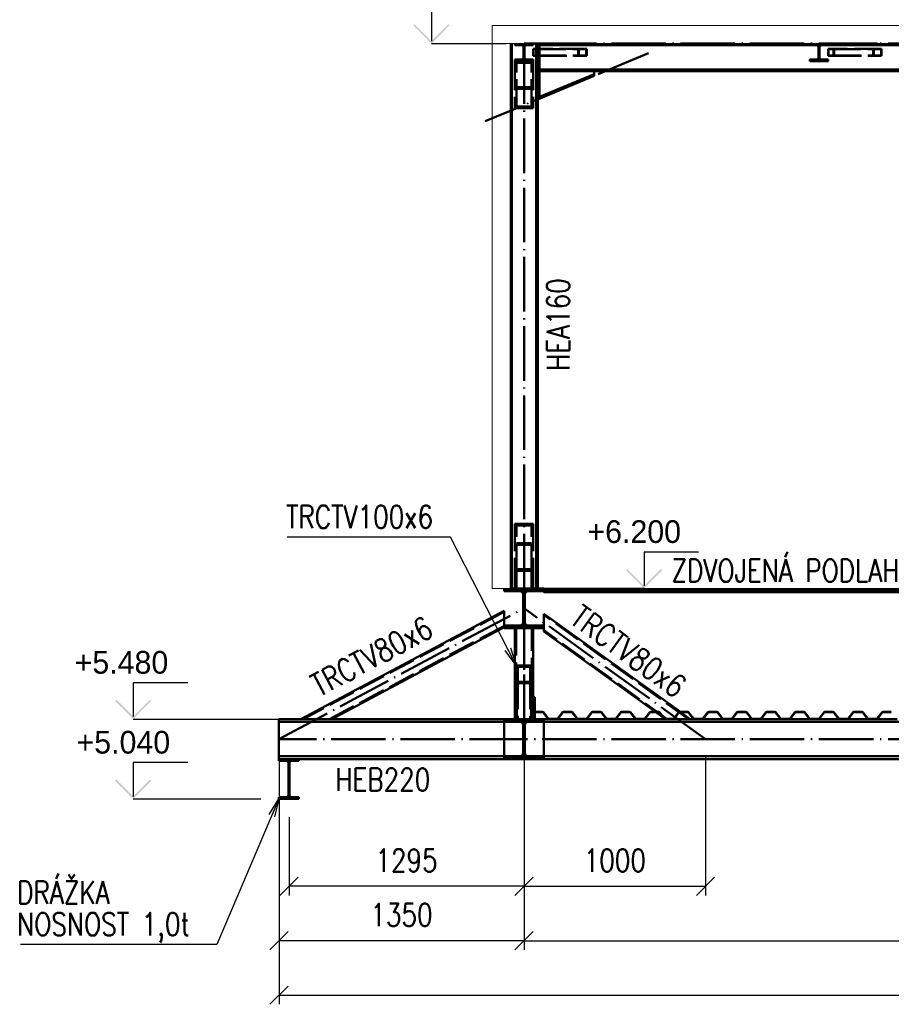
# Paper-space layout 'Layout1' of a CAD drawing. Extents: x -2 to 1033, y -36 to 596.
# Tile 55 of 60: x 557 to 653, y 429 to 538. Entities that reach past the tile are written whole.
import ezdxf

# ---------------------------------------------------------------- set-up
doc = ezdxf.new("R2010")
doc.units = 0
doc.linetypes.add('ACAD_ISO02W100', pattern=[15, 12, -3])
doc.linetypes.add('ACAD_ISO04W100', pattern=[30.5, 24, -3, 0.5, -3])
doc.layers.get('0').update_dxf_attribs({"linetype": 'CONTINUOUS'})
doc.layers.get('DEFPOINTS').update_dxf_attribs({"color": 132, "linetype": 'CONTINUOUS'})
for name, color, linetype, lineweight in [('SS_DIAGONÁLY 1', 91, 'CONTINUOUS', 50), ('SS_DIAGONÁLY 2', 93, 'CONTINUOUS', 50), ('SS_DRÁŽKA', 35, 'CONTINUOUS', 50), ('SS_KOTY', 3, 'CONTINUOUS', 25), ('SS_KOTY-VYSKOVA', 140, 'CONTINUOUS', 25), ('SS_OPLASTENI-PANEL', 9, 'CONTINUOUS', 13), ('SS_PODKLADY', 9, 'CONTINUOUS', 13), ('SS_PODKLADY_KOTY', 251, 'CONTINUOUS', 13), ('SS_PODLAHA', 31, 'CONTINUOUS', 50), ('SS_POPIS_PROFILU', 13, 'CONTINUOUS', 25), ('SS_PÁSY', 163, 'CONTINUOUS', 50), ('SS_SLOUPY NÁDSTAVBA', 183, 'CONTINUOUS', 50), ('SS_SRAFY', 8, 'CONTINUOUS', 18), ('SS_TR PLECH', 151, 'CONTINUOUS', 50), ('SS_VAZNICE', 187, 'CONTINUOUS', 50), ('SS_ZTUŽENÍ', 53, 'CONTINUOUS', 50)]:
    doc.layers.add(name, color=color, linetype=linetype, lineweight=lineweight)
doc.layers.add('SS_PLECHY', color=7, linetype='CONTINUOUS', lineweight=50, true_color=0xb47846)
doc.styles.add('ROMANS', font='romans.shx', dxfattribs={"width": 0.8})
doc.styles.add('romans.shx', font='romans.shx', dxfattribs={"height": 5})
doc.dimstyles.new('A-1_(2.5)_50AS', dxfattribs={"dimtxt": 2.5, "dimasz": 2, "dimexe": 1, "dimexo": 2, "dimgap": 0, "dimtad": 0, "dimdec": 1, "dimlfac": 50, "dimrnd": 1, "dimtxsty": 'ROMANS', "dimblk1": 'OBLIQUE', "dimblk2": 'OBLIQUE', "dimsah": 1, "dimcen": 2, "dimclrd": 256, "dimclre": 256, "dimclrt": 256, "dimadec": 1, "dimazin": 2, "dimtfac": 0.714286, "dimtdec": 1, "dimtmove": 0, "dimatfit": 3, "dimldrblk": 'OPEN', "dimfxl": 1, "dimtvp": 1.142857, "dimtfill": 1, "dimtolj": 1, "dimlwd": -1, "dimlwe": -1, "dimarcsym": 0})
pattern_1 = [(45, (585.965193, 458.526215), (-0.04490128, 0.04490128), [])]

# ---------------------------------------------------------------- blocks, each defined once
blk = doc.blocks.new('_Oblique')
at = {"color": 0, "linetype": 'ByBlock', "lineweight": -2}
blk.add_line((-0.5, -0.5), (0.5, 0.5), dxfattribs=at)
blk = doc.blocks.new('*D41')
at = {"layer": 'DEFPOINTS', "color": 0, "transparency": 16777216}
for p in [(612.97, 456.33, -194328.9), (742.97, 456.33, -194328.9), (742.97, 436.31)]:
    blk.add_point(p, dxfattribs=at)
at = {"layer": 'SS_KOTY', "transparency": 16777216}
for p, q in [((612.97, 454.33), (612.97, 435.31)), ((742.97, 454.33), (742.97, 435.31)), ((612.97, 436.31), (742.97, 436.31))]:
    blk.add_line(p, q, dxfattribs=at)
at = {"layer": 'SS_KOTY', "transparency": 16777216, "xscale": 2, "yscale": 2, "zscale": 2, "rotation": 180}
blk.add_blockref('_Oblique', (612.97, 436.31), dxfattribs=at)
at = {"layer": 'SS_KOTY', "transparency": 16777216, "xscale": 2, "yscale": 2, "zscale": 2}
blk.add_blockref('_Oblique', (742.97, 436.31), dxfattribs=at)
at = {"layer": 'SS_KOTY', "transparency": 16777216, "insert": (677.97, 439.16), "char_height": 2.5, "attachment_point": 5, "style": 'ROMANS', "bg_fill": 3, "box_fill_scale": 1.1, "bg_fill_color": 256, "bg_fill_true_color": 13158600, "bg_fill_transparency": 0}
blk.add_mtext('\\A1;6500', dxfattribs=at)
blk = doc.blocks.new('_OPEN')
at = {"color": 0, "linetype": 'ByBlock'}
for p, q in [((-1, 0.167), (0, 0)), ((0, 0), (-1, -0.167)), ((0, 0), (-1, 0))]:
    blk.add_line(p, q, dxfattribs=at)
blk = doc.blocks.new('*D43')
at = {"layer": 'DEFPOINTS', "color": 0, "transparency": 16777216}
for p in [(612.97, 458.53), (632.97, 458.53), (632.97, 442.31)]:
    blk.add_point(p, dxfattribs=at)
at = {"layer": 'SS_KOTY', "transparency": 16777216}
for p, q in [((612.97, 456.53), (612.97, 441.31)), ((632.97, 456.53), (632.97, 441.31)), ((612.97, 442.31), (632.97, 442.31))]:
    blk.add_line(p, q, dxfattribs=at)
at = {"layer": 'SS_KOTY', "transparency": 16777216, "xscale": 2, "yscale": 2, "zscale": 2, "rotation": 180}
blk.add_blockref('_Oblique', (612.97, 442.31), dxfattribs=at)
at = {"layer": 'SS_KOTY', "transparency": 16777216, "xscale": 2, "yscale": 2, "zscale": 2}
blk.add_blockref('_Oblique', (632.97, 442.31), dxfattribs=at)
at = {"layer": 'SS_KOTY', "transparency": 16777216, "insert": (622.97, 445.16), "char_height": 2.5, "attachment_point": 5, "style": 'ROMANS', "bg_fill": 3, "box_fill_scale": 1.1, "bg_fill_color": 256, "bg_fill_true_color": 13158600, "bg_fill_transparency": 0}
blk.add_mtext('\\A1;1000', dxfattribs=at)
blk = doc.blocks.new('*D44')
at = {"layer": 'DEFPOINTS', "color": 0, "transparency": 16777216}
for p in [(585.97, 458.53), (612.97, 458.53), (585.97, 436.31)]:
    blk.add_point(p, dxfattribs=at)
at = {"layer": 'SS_KOTY', "transparency": 16777216}
for p, q in [((585.97, 456.53), (585.97, 435.31)), ((612.97, 456.53), (612.97, 435.31)), ((612.97, 436.31), (585.97, 436.31))]:
    blk.add_line(p, q, dxfattribs=at)
at = {"layer": 'SS_KOTY', "transparency": 16777216, "xscale": 2, "yscale": 2, "zscale": 2, "rotation": 180}
blk.add_blockref('_Oblique', (585.97, 436.31), dxfattribs=at)
at = {"layer": 'SS_KOTY', "transparency": 16777216, "xscale": 2, "yscale": 2, "zscale": 2}
blk.add_blockref('_Oblique', (612.97, 436.31), dxfattribs=at)
at = {"layer": 'SS_KOTY', "transparency": 16777216, "insert": (599.47, 439.16), "char_height": 2.5, "attachment_point": 5, "style": 'ROMANS', "bg_fill": 3, "box_fill_scale": 1.1, "bg_fill_color": 256, "bg_fill_true_color": 13158600, "bg_fill_transparency": 0}
blk.add_mtext('\\A1;1350', dxfattribs=at)
blk = doc.blocks.new('*D45')
at = {"layer": 'DEFPOINTS', "color": 0, "transparency": 16777216}
for p in [(612.97, 456.33, -194328.9), (587.07, 451.93, -194328.9), (587.07, 442.31)]:
    blk.add_point(p, dxfattribs=at)
at = {"layer": 'SS_KOTY', "transparency": 16777216}
for p, q in [((612.97, 454.33), (612.97, 441.31)), ((587.07, 449.93), (587.07, 441.31)), ((612.97, 442.31), (587.07, 442.31))]:
    blk.add_line(p, q, dxfattribs=at)
at = {"layer": 'SS_KOTY', "transparency": 16777216, "xscale": 2, "yscale": 2, "zscale": 2, "rotation": 180}
blk.add_blockref('_Oblique', (587.07, 442.31), dxfattribs=at)
at = {"layer": 'SS_KOTY', "transparency": 16777216, "xscale": 2, "yscale": 2, "zscale": 2}
blk.add_blockref('_Oblique', (612.97, 442.31), dxfattribs=at)
at = {"layer": 'SS_KOTY', "transparency": 16777216, "insert": (600.02, 445.16), "char_height": 2.5, "attachment_point": 5, "style": 'ROMANS', "bg_fill": 3, "box_fill_scale": 1.1, "bg_fill_color": 256, "bg_fill_true_color": 13158600, "bg_fill_transparency": 0}
blk.add_mtext('\\A1;1295', dxfattribs=at)
blk = doc.blocks.new('*D46')
at = {"layer": 'DEFPOINTS', "color": 0, "transparency": 16777216}
for p in [(585.97, 458.53), (742.97, 456.33, -194328.9), (742.97, 430.31)]:
    blk.add_point(p, dxfattribs=at)
at = {"layer": 'SS_KOTY', "transparency": 16777216}
for p, q in [((585.97, 456.53), (585.97, 429.31)), ((742.97, 454.33), (742.97, 429.31)), ((585.97, 430.31), (742.97, 430.31))]:
    blk.add_line(p, q, dxfattribs=at)
at = {"layer": 'SS_KOTY', "transparency": 16777216, "xscale": 2, "yscale": 2, "zscale": 2, "rotation": 180}
blk.add_blockref('_Oblique', (585.97, 430.31), dxfattribs=at)
at = {"layer": 'SS_KOTY', "transparency": 16777216, "xscale": 2, "yscale": 2, "zscale": 2}
blk.add_blockref('_Oblique', (742.97, 430.31), dxfattribs=at)
at = {"layer": 'SS_KOTY', "transparency": 16777216, "insert": (664.47, 433.16), "char_height": 2.5, "attachment_point": 5, "style": 'ROMANS', "bg_fill": 3, "box_fill_scale": 1.1, "bg_fill_color": 256, "bg_fill_true_color": 13158600, "bg_fill_transparency": 0}
blk.add_mtext('\\A1;7850', dxfattribs=at)

psp = doc.layouts.get("Layout1")

# ---------------------------------------------------------------- hatches: boundary and pattern name
at = {"layer": 'SS_KOTY-VYSKOVA'}
for points in [[(600.8965, 537.2676), (600.755, 537.1262), (602.755, 535.1262), (604.755, 537.1262), (604.6136, 537.2676), (602.755, 535.4091)], [(624.3415, 477.2676), (624.2001, 477.1262), (626.2001, 475.1262), (628.2001, 477.1262), (628.0587, 477.2676), (626.2001, 475.4091)], [(568.0467, 462.8676), (567.9053, 462.7262), (569.9053, 460.7262), (571.9053, 462.7262), (571.7639, 462.8676), (569.9053, 461.0091)], [(568.0467, 454.0676), (567.9053, 453.9262), (569.9053, 451.9262), (571.9053, 453.9262), (571.7639, 454.0676), (569.9053, 452.2091)]]:
    psp.add_hatch(color=256, dxfattribs=at).paths.add_polyline_path(points)
at = {"layer": 'SS_SRAFY'}
h = psp.add_hatch(dxfattribs=at)
h.set_pattern_fill('ANSI31', color=5, scale=0.02, style=0)
h.set_pattern_definition(pattern_1)
h.paths.add_polyline_path([(612.6752, 533.3662), (611.9652, 533.3662), (611.9652, 533.2062), (613.9652, 533.2062), (613.9652, 533.3662), (613.2552, 533.3662, -0.41421356), (613.0152, 533.6062), (613.0152, 534.7262, -0.41421356), (613.2552, 534.9662), (613.9652, 534.9662), (613.9652, 535.1262), (611.9652, 535.1262), (611.9652, 534.9662), (612.6752, 534.9662, -0.41421356), (612.9152, 534.7262), (612.9152, 533.6062, -0.41421356)], flags=0)
h = psp.add_hatch(dxfattribs=at)
h.set_pattern_fill('ANSI31', color=5, scale=0.02, style=0)
h.set_pattern_definition(pattern_1)
h.paths.add_polyline_path([(646.4652, 533.2062), (646.4652, 533.3662), (645.7552, 533.3662, -0.41421356), (645.5152, 533.6062), (645.5152, 534.7262, -0.41421356), (645.7552, 534.9662), (646.4652, 534.9662), (646.4652, 535.1262), (644.4652, 535.1262), (644.4652, 534.9662), (645.1752, 534.9662, -0.41421356), (645.4152, 534.7262), (645.4152, 533.6062, -0.41421356), (645.1752, 533.3662), (644.4652, 533.3662), (644.4652, 533.2062)], flags=0)
h = psp.add_hatch(dxfattribs=at)
h.set_pattern_fill('ANSI31', color=5, scale=0.02, style=0)
h.set_pattern_definition(pattern_1)
h.paths.add_polyline_path([(615.1652, 470.7262), (615.1652, 471.0462), (613.4202, 471.0462, -0.41421356), (613.0602, 471.4062), (613.0602, 474.4462, -0.41421356), (613.4202, 474.8062), (615.1652, 474.8062), (615.1652, 475.1262), (610.7652, 475.1262), (610.7652, 474.8062), (612.5102, 474.8062, -0.41421356), (612.8702, 474.4462), (612.8702, 471.4062, -0.41421356), (612.5102, 471.0462), (610.7652, 471.0462), (610.7652, 470.7262)], flags=0)
h = psp.add_hatch(dxfattribs=at)
h.set_pattern_fill('ANSI31', color=5, scale=0.02, style=0)
h.set_pattern_definition(pattern_1)
h.paths.add_polyline_path([(740.7652, 475.1262), (615.1652, 475.1262), (615.1652, 474.6262), (740.7652, 474.6262)], flags=0)
h = psp.add_hatch(dxfattribs=at)
h.set_pattern_fill('ANSI31', color=5, scale=0.02, style=0)
h.set_pattern_definition(pattern_1)
h.paths.add_polyline_path([(613.9652, 460.7262), (614.1652, 460.7262), (614.1652, 463.1262), (613.9652, 463.1262)], flags=0)

# ---------------------------------------------------------------- linework, layer by layer
at = {"layer": 'SS_DIAGONÁLY 1', "color": 1, "linetype": 'Continuous', "ltscale": 0.25}
for p, q in [((611.9652, 470.7262), (611.9652, 460.7262)), ((613.9652, 470.7262), (613.9652, 463.1262))]:
    psp.add_line(p, q, dxfattribs=at)
at = {"layer": 'SS_DIAGONÁLY 1', "color": 3, "linetype": 'ACAD_ISO02W100', "ltscale": 0.25}
for p, q in [((612.0852, 470.7262), (612.0852, 460.7262)), ((613.8452, 460.7262), (613.8452, 470.7262))]:
    psp.add_line(p, q, dxfattribs=at)
at = {"layer": 'SS_DIAGONÁLY 2', "color": 1, "linetype": 'Continuous', "ltscale": 0.25}
for p, q in [((610.7652, 472.6595), (588.3902, 460.7262)), ((610.7652, 471.0462), (610.7652, 472.6595)), ((630.1955, 461.5062), (615.1652, 472.328)), ((615.1652, 472.328), (615.1652, 471.0462)), ((591.7902, 460.7262), (610.7652, 470.8462)), ((615.1652, 470.7262), (615.1652, 470.3564)), ((615.1652, 470.3564), (627.4572, 461.5062)), ((613.7652, 466.6374), (612.1652, 466.6374)), ((612.1652, 466.6374), (612.1652, 464.6725)), ((613.6452, 466.49), (612.2852, 466.49)), ((612.2852, 464.8198), (612.2852, 466.49)), ((613.6452, 466.49), (613.6452, 464.8198)), ((613.7652, 464.6725), (613.7652, 466.6374)), ((613.7652, 464.6725), (612.1652, 464.6725)), ((612.1652, 464.6725), (612.1652, 460.7262)), ((613.6452, 464.8198), (612.2852, 464.8198)), ((613.7652, 460.7262), (613.7652, 464.6725)), ((627.4869, 461.4848), (628.3379, 460.8721)), ((631.2788, 460.7262), (630.2252, 461.4848)), ((628.3976, 460.8291), (628.5107, 460.7477))]:
    psp.add_line(p, q, dxfattribs=at)
at = {"layer": 'SS_DIAGONÁLY 2', "color": 3, "linetype": 'ACAD_ISO02W100', "ltscale": 0.25}
for p, q in [((610.7652, 472.5235), (588.6452, 460.7262)), ((631.0734, 460.7262), (615.1652, 472.1801)), ((591.5352, 460.7262), (610.7652, 470.9822)), ((628.7458, 460.7262), (615.1652, 470.5043)), ((612.2852, 464.8198), (612.2852, 460.7262)), ((613.6452, 464.8198), (613.6452, 460.7262)), ((627.4572, 461.5062), (627.4869, 461.4848)), ((628.0878, 461.2), (628.1476, 461.157)), ((630.0459, 461.466), (630.0285, 461.4785)), ((630.2252, 461.4848), (630.1955, 461.5062)), ((628.3379, 460.8721), (628.3976, 460.8291)), ((628.5107, 460.7477), (628.5405, 460.7262))]:
    psp.add_line(p, q, dxfattribs=at)
at = {"layer": 'SS_KOTY-VYSKOVA'}
for p, q in [((602.755, 539.1262), (602.755, 535.4091)), ((602.755, 535.1262), (610.9652, 535.1262)), ((632.2001, 479.1262), (626.2001, 479.1262)), ((626.2001, 479.1262), (626.2001, 475.4091)), ((626.2001, 475.1262), (612.7652, 475.1262)), ((575.9053, 464.7262, -194336.7), (569.9053, 464.7262, -194336.7)), ((569.9053, 464.7262, -194336.7), (569.9053, 461.0091, -194336.7)), ((569.9053, 460.7262), (585.965, 460.7262)), ((575.9053, 455.9262), (569.9053, 455.9262)), ((569.9053, 455.9262), (569.9053, 452.2091)), ((569.9053, 451.9262), (583.9652, 451.9262))]:
    psp.add_line(p, q, dxfattribs=at)
at = {"layer": 'SS_OPLASTENI-PANEL', "ltscale": 0.25}
for p, q in [((746.4852, 537.1262), (609.4452, 537.1262)), ((609.4452, 537.1262), (609.4452, 535.1262)), ((746.4852, 535.1262), (609.4452, 535.1262))]:
    psp.add_line(p, q, dxfattribs=at)
at = {"layer": 'SS_OPLASTENI-PANEL', "color": 9, "linetype": 'Continuous', "ltscale": 0.25}
for p, q in [((609.4452, 535.1262), (609.4452, 475.1262)), ((611.4452, 475.1262), (611.4452, 535.1262)), ((611.4452, 475.1262), (609.4452, 475.1262))]:
    psp.add_line(p, q, dxfattribs=at)
at = {"layer": 'SS_PLECHY', "color": 1, "linetype": 'Continuous', "ltscale": 0.25}
for p, q in [((614.1652, 463.1262), (613.9652, 463.1262)), ((613.9652, 463.1262), (613.9652, 460.7262)), ((614.1652, 463.1262), (614.1652, 461.5062)), ((614.1652, 461.4848), (614.1652, 460.7262))]:
    psp.add_line(p, q, dxfattribs=at)
at = {"layer": 'SS_PLECHY', "color": 7, "linetype": 'ACAD_ISO04W100', "ltscale": 0.25}
psp.add_line((613.9652, 460.7262), (613.9652, 460.7262), dxfattribs=at)
at = {"layer": 'SS_PODKLADY', "color": 9, "linetype": 'Continuous', "ltscale": 0.25}
for p, q in [((740.7652, 475.1262), (615.1652, 475.1262)), ((615.1652, 474.8062), (615.1652, 474.6262)), ((615.1652, 474.6262), (740.7652, 474.6262))]:
    psp.add_line(p, q, dxfattribs=at)
at = {"layer": 'SS_PODLAHA', "color": 1, "linetype": 'Continuous', "ltscale": 0.25}
for p, q in [((585.9652, 460.7262), (610.7652, 460.7262)), ((585.9652, 460.4062), (610.7652, 460.4062)), ((615.1652, 460.7262), (615.6891, 460.7262)), ((615.1652, 460.4062), (740.7652, 460.4062)), ((616.6413, 460.7262), (618.8891, 460.7262)), ((619.8413, 460.7262), (622.0891, 460.7262)), ((623.0413, 460.7262), (625.2891, 460.7262)), ((626.2413, 460.7262), (628.4891, 460.7262)), ((629.4413, 460.7262), (631.6891, 460.7262)), ((632.6413, 460.7262), (634.8891, 460.7262)), ((635.8413, 460.7262), (638.0891, 460.7262)), ((639.0413, 460.7262), (641.2891, 460.7262)), ((642.2413, 460.7262), (644.4891, 460.7262)), ((645.4413, 460.7262), (647.6891, 460.7262)), ((648.6413, 460.7262), (650.8891, 460.7262)), ((651.8413, 460.7262), (654.0891, 460.7262))]:
    psp.add_line(p, q, dxfattribs=at)
at = {"layer": 'SS_POPIS_PROFILU', "color": 0, "linetype": 'ByBlock'}
for p, q in [((611.4709, 468.5697), (612.0852, 466.6374)), ((612.0852, 466.6374), (610.8774, 468.266)), ((612.0852, 466.6374), (611.1742, 468.4179))]:
    psp.add_line(p, q, dxfattribs=at)
at = {"layer": 'SS_POPIS_PROFILU', "color": 13}
psp.add_lwpolyline([(612.0852, 466.6374), (604.8617, 480.7549), (586.8617, 480.7549)], dxfattribs=at)
at = {"layer": 'SS_PÁSY', "color": 1, "linetype": 'Continuous', "ltscale": 0.25}
for p, q in [((610.7652, 474.8062), (610.7652, 475.1262)), ((615.1652, 475.1262), (611.4452, 475.1262)), ((615.1652, 475.1262), (615.1652, 474.8062)), ((610.7652, 474.8062), (612.5102, 474.8062)), ((612.8702, 474.4462), (612.8702, 471.4062)), ((613.0602, 471.4062), (613.0602, 474.4462)), ((613.4202, 474.8062), (615.1652, 474.8062)), ((612.5102, 471.0462), (610.7652, 471.0462)), ((610.7652, 470.7262), (610.7652, 471.0462)), ((610.7652, 470.7262), (615.1652, 470.7262)), ((615.1652, 471.0462), (613.4202, 471.0462)), ((615.1652, 471.0462), (615.1652, 470.7262)), ((610.7652, 460.7262), (615.1652, 460.7262)), ((610.7652, 460.4062), (610.7652, 460.7262)), ((610.7652, 460.4062), (612.5102, 460.4062)), ((613.4202, 460.4062), (615.1652, 460.4062)), ((615.1652, 460.7262), (615.1652, 460.4062))]:
    psp.add_line(p, q, dxfattribs=at)
at = {"layer": 'SS_PÁSY', "color": 7, "linetype": 'ACAD_ISO04W100', "ltscale": 0.25}
psp.add_line((612.9652, 472.9262), (612.9652, 472.9262), dxfattribs=at)
at = {"layer": 'SS_PÁSY', "color": 1, "linetype": 'Continuous', "ltscale": 0.25, "extrusion": (-6.69795e-13, -1.61688e-12, -1)}
psp.add_arc((-612.5102, 474.4462, 0), 0.36, 90, 180, dxfattribs=at)
at = {"layer": 'SS_PÁSY', "color": 1, "linetype": 'Continuous', "ltscale": 0.25, "extrusion": (1.61682e-12, -6.69733e-13, -1)}
psp.add_arc((-613.4202, 474.4462), 0.36, 0, 90, dxfattribs=at)
at = {"layer": 'SS_PÁSY', "color": 1, "linetype": 'Continuous', "ltscale": 0.25, "extrusion": (-1.33953e-12, 3.23376e-12, -1)}
psp.add_arc((-612.5102, 471.4062), 0.36, 180, 270, dxfattribs=at)
at = {"layer": 'SS_PÁSY', "color": 1, "linetype": 'Continuous', "ltscale": 0.25, "extrusion": (3.2337e-12, 1.33947e-12, -1)}
psp.add_arc((-613.4202, 471.4062, 0), 0.36, 270, 0, dxfattribs=at)
at = {"layer": 'SS_PÁSY', "color": 1, "linetype": 'Continuous', "ltscale": 0.25, "extrusion": (6.69672e-13, 1.61688e-12, -1)}
psp.add_arc((-612.5102, 460.0462, 0), 0.36, 90, 180, dxfattribs=at)
at = {"layer": 'SS_PÁSY', "color": 1, "linetype": 'Continuous', "ltscale": 0.25, "extrusion": (-1.61694e-12, 6.69733e-13, -1)}
psp.add_arc((-613.4202, 460.0462), 0.36, 0, 90, dxfattribs=at)
at = {"layer": 'SS_SLOUPY NÁDSTAVBA', "color": 1, "linetype": 'Continuous', "ltscale": 0.25}
for p, q in [((611.6252, 475.1262), (611.6252, 535.1262)), ((614.3052, 535.1262), (614.3052, 475.1262)), ((614.4852, 475.1262), (614.4852, 535.1262)), ((614.6856, 535.1262), (614.6856, 532.0862)), ((614.6856, 534.9462), (645.2235, 534.9462)), ((645.7069, 534.9462), (677.7235, 534.9462)), ((614.6854, 532.0862), (614.6856, 532.0862)), ((614.6854, 532.0862), (614.6854, 529.0862)), ((620.6854, 531.7812), (614.6854, 529.2812)), ((614.6854, 529.0862), (620.6854, 531.5862)), ((741.2448, 532.2662), (614.6856, 532.2662)), ((614.6856, 532.0862), (741.2448, 532.0862)), ((620.6854, 531.5862), (620.6854, 532.0862))]:
    psp.add_line(p, q, dxfattribs=at)
at = {"layer": 'SS_SLOUPY NÁDSTAVBA', "color": 7, "linetype": 'ACAD_ISO04W100', "ltscale": 0.25}
for p, q in [((742.9652, 535.1262), (612.9652, 535.1262)), ((612.9652, 475.1262), (612.9652, 535.1262)), ((626.6854, 534.0862), (608.6854, 526.5862))]:
    psp.add_line(p, q, dxfattribs=at)
at = {"layer": 'SS_SLOUPY NÁDSTAVBA', "color": 3, "linetype": 'ACAD_ISO02W100', "ltscale": 0.25}
psp.add_line((645.2235, 534.9462), (645.7069, 534.9462), dxfattribs=at)
at = {"layer": 'SS_TR PLECH', "color": 5, "linetype": 'Continuous', "ltscale": 0.25}
for p, q in [((615.0413, 461.5062), (614.1652, 461.5062)), ((614.1652, 461.5062), (614.1652, 461.4848)), ((614.1652, 461.4848), (615.0413, 461.4848)), ((615.0892, 461.4605), (615.624, 460.7591)), ((615.6412, 460.7719), (615.1064, 461.4733)), ((617.224, 461.4733), (616.6892, 460.7719)), ((616.7064, 460.7591), (617.2412, 461.4605)), ((618.2413, 461.5062), (617.2891, 461.5062)), ((617.2891, 461.4848), (618.2413, 461.4848)), ((618.2892, 461.4605), (618.824, 460.7591)), ((618.8412, 460.7719), (618.3064, 461.4733)), ((620.424, 461.4733), (619.8892, 460.7719)), ((619.9064, 460.7591), (620.4412, 461.4605)), ((621.4413, 461.5062), (620.4891, 461.5062)), ((620.4891, 461.4848), (621.4413, 461.4848)), ((621.4892, 461.4605), (622.024, 460.7591)), ((622.0412, 460.7719), (621.5064, 461.4733)), ((623.624, 461.4733), (623.0892, 460.7719)), ((623.1064, 460.7591), (623.6412, 461.4605)), ((624.6413, 461.5062), (623.6891, 461.5062)), ((623.6891, 461.4848), (624.6413, 461.4848)), ((624.6892, 461.4605), (625.224, 460.7591)), ((625.2412, 460.7719), (624.7064, 461.4733)), ((626.824, 461.4733), (626.2892, 460.7719)), ((626.3064, 460.7591), (626.8412, 461.4605)), ((627.8413, 461.5062), (626.8891, 461.5062)), ((626.8891, 461.4848), (627.8413, 461.4848)), ((627.8892, 461.4605), (628.424, 460.7591)), ((628.4412, 460.7719), (627.9064, 461.4733)), ((630.024, 461.4733), (629.4892, 460.7719)), ((629.5064, 460.7591), (630.0412, 461.4605)), ((631.0413, 461.5062), (630.0891, 461.5062)), ((630.0891, 461.4848), (631.0413, 461.4848)), ((631.0892, 461.4605), (631.624, 460.7591)), ((631.6412, 460.7719), (631.1064, 461.4733)), ((633.224, 461.4733), (632.6892, 460.7719)), ((632.7064, 460.7591), (633.2412, 461.4605)), ((634.1652, 461.5062), (633.2891, 461.5062)), ((633.2891, 461.4848), (634.1652, 461.4848)), ((633.3652, 461.5062), (633.3652, 461.4848)), ((634.1652, 461.4848), (634.1652, 461.5062)), ((634.2413, 461.5062), (634.1652, 461.5062)), ((634.1652, 461.4848), (634.2413, 461.4848)), ((634.2892, 461.4605), (634.824, 460.7591)), ((634.8412, 460.7719), (634.3064, 461.4733)), ((636.424, 461.4733), (635.8892, 460.7719)), ((635.9064, 460.7591), (636.4412, 461.4605)), ((637.4413, 461.5062), (636.4891, 461.5062)), ((636.4891, 461.4848), (637.4413, 461.4848)), ((637.4892, 461.4605), (638.024, 460.7591)), ((638.0412, 460.7719), (637.5064, 461.4733)), ((639.624, 461.4733), (639.0892, 460.7719)), ((639.1064, 460.7591), (639.6412, 461.4605)), ((640.6413, 461.5062), (639.6891, 461.5062)), ((639.6891, 461.4848), (640.6413, 461.4848)), ((640.6892, 461.4605), (641.224, 460.7591)), ((641.2412, 460.7719), (640.7064, 461.4733)), ((642.824, 461.4733), (642.2892, 460.7719)), ((642.3064, 460.7591), (642.8412, 461.4605)), ((643.8413, 461.5062), (642.8891, 461.5062)), ((642.8891, 461.4848), (643.8413, 461.4848)), ((643.8892, 461.4605), (644.424, 460.7591)), ((644.4412, 460.7719), (643.9064, 461.4733)), ((646.024, 461.4733), (645.4892, 460.7719)), ((645.5064, 460.7591), (646.0412, 461.4605)), ((647.0413, 461.5062), (646.0891, 461.5062)), ((646.0891, 461.4848), (647.0413, 461.4848)), ((647.0892, 461.4605), (647.624, 460.7591)), ((647.6412, 460.7719), (647.1064, 461.4733)), ((649.224, 461.4733), (648.6892, 460.7719)), ((648.7064, 460.7591), (649.2412, 461.4605)), ((650.2413, 461.5062), (649.2891, 461.5062)), ((649.2891, 461.4848), (650.2413, 461.4848)), ((650.2892, 461.4605), (650.824, 460.7591)), ((650.8412, 460.7719), (650.3064, 461.4733)), ((652.424, 461.4733), (651.8892, 460.7719)), ((651.9064, 460.7591), (652.4412, 461.4605)), ((653.3652, 461.5062), (652.4891, 461.5062)), ((652.4891, 461.4848), (653.3652, 461.4848)), ((652.5652, 461.5062), (652.5652, 461.4848)), ((653.3652, 461.4848), (653.3652, 461.5062)), ((653.4413, 461.5062), (653.3652, 461.5062)), ((653.3652, 461.4848), (653.4413, 461.4848)), ((616.6413, 460.7477), (615.6891, 460.7477)), ((615.6891, 460.7262), (616.6413, 460.7262)), ((619.8413, 460.7477), (618.8891, 460.7477)), ((618.8891, 460.7262), (619.8413, 460.7262)), ((623.0413, 460.7477), (622.0891, 460.7477)), ((622.0891, 460.7262), (623.0413, 460.7262)), ((626.2413, 460.7477), (625.2891, 460.7477)), ((625.2891, 460.7262), (626.2413, 460.7262)), ((629.4413, 460.7477), (628.4891, 460.7477)), ((628.4891, 460.7262), (629.4413, 460.7262)), ((632.6413, 460.7477), (631.6891, 460.7477)), ((631.6891, 460.7262), (632.6413, 460.7262)), ((635.8413, 460.7477), (634.8891, 460.7477)), ((634.8891, 460.7262), (635.8413, 460.7262)), ((639.0413, 460.7477), (638.0891, 460.7477)), ((638.0891, 460.7262), (639.0413, 460.7262)), ((642.2413, 460.7477), (641.2891, 460.7477)), ((641.2891, 460.7262), (642.2413, 460.7262)), ((645.4413, 460.7477), (644.4891, 460.7477)), ((644.4891, 460.7262), (645.4413, 460.7262)), ((648.6413, 460.7477), (647.6891, 460.7477)), ((647.6891, 460.7262), (648.6413, 460.7262)), ((651.8413, 460.7477), (650.8891, 460.7477)), ((650.8891, 460.7262), (651.8413, 460.7262))]:
    psp.add_line(p, q, dxfattribs=at)
for centre, start, end in [((615.0413, 461.4255), 36.34521, 90), ((617.2891, 461.4255), 90, 143.65479), ((618.2413, 461.4255), 36.34521, 90), ((620.4891, 461.4255), 90, 143.65479), ((621.4413, 461.4255), 36.34521, 90), ((623.6891, 461.4255), 90, 143.65479), ((624.6413, 461.4255), 36.34521, 90), ((626.8891, 461.4255), 90, 143.65479), ((627.8413, 461.4255), 36.34521, 90), ((630.0891, 461.4255), 90, 143.65479), ((631.0413, 461.4255), 36.34521, 90), ((633.2891, 461.4255), 90, 143.65479), ((634.2413, 461.4255), 36.34521, 90), ((636.4891, 461.4255), 90, 143.65479), ((637.4413, 461.4255), 36.34521, 90), ((639.6891, 461.4255), 90, 143.65479), ((640.6413, 461.4255), 36.34521, 90), ((642.8891, 461.4255), 90, 143.65479), ((643.8413, 461.4255), 36.34521, 90), ((646.0891, 461.4255), 90, 143.65479), ((647.0413, 461.4255), 36.34521, 90), ((649.2891, 461.4255), 90, 143.65479), ((650.2413, 461.4255), 36.34521, 90), ((652.4891, 461.4255), 90, 143.65479), ((615.6891, 460.8069), 216.34521, 270), ((616.6413, 460.8069), 270, 323.65479), ((618.8891, 460.8069), 216.34521, 270), ((619.8413, 460.8069), 270, 323.65479), ((622.0891, 460.8069), 216.34521, 270), ((623.0413, 460.8069), 270, 323.65479), ((625.2891, 460.8069), 216.34521, 270), ((626.2413, 460.8069), 270, 323.65479), ((628.4891, 460.8069), 216.34521, 270), ((629.4413, 460.8069), 270, 323.65479), ((631.6891, 460.8069), 216.34521, 270), ((632.6413, 460.8069), 270, 323.65479), ((634.8891, 460.8069), 216.34521, 270), ((635.8413, 460.8069), 270, 323.65479), ((638.0891, 460.8069), 216.34521, 270), ((639.0413, 460.8069), 270, 323.65479), ((641.2891, 460.8069), 216.34521, 270), ((642.2413, 460.8069), 270, 323.65479), ((644.4891, 460.8069), 216.34521, 270), ((645.4413, 460.8069), 270, 323.65479), ((647.6891, 460.8069), 216.34521, 270), ((648.6413, 460.8069), 270, 323.65479), ((650.8891, 460.8069), 216.34521, 270), ((651.8413, 460.8069), 270, 323.65479)]:
    psp.add_arc(centre, 0.0807, start, end, dxfattribs=at)
at = {"layer": 'SS_TR PLECH', "color": 5, "linetype": 'Continuous', "ltscale": 0.25, "extrusion": (1.62688e-11, 3.92764e-11, -1)}
for centre in [(-615.0413, 461.4255, 0), (-618.2413, 461.4255, 0), (-621.4413, 461.4255, 0), (-624.6413, 461.4255, 0), (-627.8413, 461.4255, 0), (-631.0413, 461.4255, 0)]:
    psp.add_arc(centre, 0.0593, 90, 143.818467, dxfattribs=at)
at = {"layer": 'SS_TR PLECH', "color": 5, "linetype": 'Continuous', "ltscale": 0.25, "extrusion": (-2.99142e-11, 2.56311e-11, -1)}
for centre in [(-617.2891, 461.4255, 0), (-620.4891, 461.4255, 0), (-623.6891, 461.4255, 0), (-626.8891, 461.4255, 0), (-630.0891, 461.4255, 0), (-633.2891, 461.4255, 0)]:
    psp.add_arc(centre, 0.0593, 36.181533, 90, dxfattribs=at)
at = {"layer": 'SS_TR PLECH', "color": 5, "linetype": 'Continuous', "ltscale": 0.25, "extrusion": (5.28736e-11, 1.27648e-10, -1)}
for centre in [(-634.2413, 461.4255, 0), (-637.4413, 461.4255, 0), (-640.6413, 461.4255, 0), (-643.8413, 461.4255, 0), (-647.0413, 461.4255, 0), (-650.2413, 461.4255, 0)]:
    psp.add_arc(centre, 0.0593, 90, 143.818467, dxfattribs=at)
at = {"layer": 'SS_TR PLECH', "color": 5, "linetype": 'Continuous', "ltscale": 0.25, "extrusion": (-9.72209e-11, 8.33012e-11, -1)}
for centre in [(-636.4891, 461.4255, 0), (-639.6891, 461.4255, 0), (-642.8891, 461.4255, 0), (-646.0891, 461.4255, 0), (-649.2891, 461.4255, 0), (-652.4891, 461.4255, 0)]:
    psp.add_arc(centre, 0.0593, 36.181533, 90, dxfattribs=at)
at = {"layer": 'SS_TR PLECH', "color": 5, "linetype": 'Continuous', "ltscale": 0.25, "extrusion": (2.24355e-11, 1.92234e-11, -1)}
for centre in [(-615.6891, 460.8069, 0), (-618.8891, 460.8069, 0), (-622.0891, 460.8069, 0), (-625.2891, 460.8069, 0), (-628.4891, 460.8069, 0), (-631.6891, 460.8069, 0)]:
    psp.add_arc(centre, 0.0593, 270, 323.818467, dxfattribs=at)
at = {"layer": 'SS_TR PLECH', "color": 5, "linetype": 'Continuous', "ltscale": 0.25, "extrusion": (-1.22017e-11, 2.94573e-11, -1)}
for centre in [(-616.6413, 460.8069, 0), (-619.8413, 460.8069, 0), (-623.0413, 460.8069, 0), (-626.2413, 460.8069, 0), (-629.4413, 460.8069, 0), (-632.6413, 460.8069, 0)]:
    psp.add_arc(centre, 0.0593, 216.181533, 270, dxfattribs=at)
at = {"layer": 'SS_TR PLECH', "color": 5, "linetype": 'Continuous', "ltscale": 0.25, "extrusion": (1.04699e-10, 8.9709e-11, -1)}
for centre in [(-634.8891, 460.8069, 0), (-638.0891, 460.8069, 0), (-641.2891, 460.8069, 0), (-644.4891, 460.8069, 0), (-647.6891, 460.8069, 0), (-650.8891, 460.8069, 0)]:
    psp.add_arc(centre, 0.0593, 270, 323.818467, dxfattribs=at)
at = {"layer": 'SS_TR PLECH', "color": 5, "linetype": 'Continuous', "ltscale": 0.25, "extrusion": (-5.6941e-11, 1.37467e-10, -1)}
for centre in [(-635.8413, 460.8069, 0), (-639.0413, 460.8069, 0), (-642.2413, 460.8069, 0), (-645.4413, 460.8069, 0), (-648.6413, 460.8069, 0), (-651.8413, 460.8069, 0)]:
    psp.add_arc(centre, 0.0593, 216.181533, 270, dxfattribs=at)
at = {"layer": 'SS_VAZNICE', "color": 1, "linetype": 'Continuous', "ltscale": 0.25}
for p, q in [((611.9652, 535.1262), (611.9652, 534.9662)), ((611.9652, 534.9662), (612.6752, 534.9662)), ((612.9152, 534.7262), (612.9152, 533.6062)), ((613.0152, 533.6062), (613.0152, 534.7262)), ((613.2552, 534.9662), (613.9652, 534.9662)), ((613.9652, 535.1262), (613.9652, 534.9662)), ((644.4652, 535.1262), (644.4652, 534.9662)), ((644.4652, 534.9662), (645.1752, 534.9662)), ((645.4152, 534.7262), (645.4152, 533.6062)), ((645.5152, 533.6062), (645.5152, 534.7262)), ((645.7552, 534.9662), (646.4652, 534.9662)), ((646.4652, 535.1262), (646.4652, 534.9662)), ((612.6752, 533.3662), (611.9652, 533.3662)), ((611.9652, 533.3662), (611.9652, 533.2062)), ((611.9652, 533.2062), (613.9652, 533.2062)), ((613.9652, 533.3662), (613.2552, 533.3662)), ((613.9652, 533.3662), (613.9652, 533.2062)), ((645.1752, 533.3662), (644.4652, 533.3662)), ((644.4652, 533.3662), (644.4652, 533.2062)), ((644.4652, 533.2062), (646.4652, 533.2062)), ((646.4652, 533.3662), (645.7552, 533.3662)), ((646.4652, 533.3662), (646.4652, 533.2062))]:
    psp.add_line(p, q, dxfattribs=at)
at = {"layer": 'SS_VAZNICE', "color": 7, "linetype": 'ACAD_ISO04W100', "ltscale": 0.25}
for p, q in [((612.9652, 535.1262), (612.9652, 535.1262)), ((612.9652, 535.1262), (612.9652, 535.1262)), ((645.4652, 535.1262), (645.4652, 535.1262)), ((645.4652, 535.1262), (645.4652, 535.1262))]:
    psp.add_line(p, q, dxfattribs=at)
at = {"layer": 'SS_VAZNICE', "color": 1, "linetype": 'Continuous', "ltscale": 0.25, "extrusion": (4.01834e-12, 9.70128e-12, -1)}
psp.add_arc((-612.6752, 534.7262, 0), 0.24, 90, 180, dxfattribs=at)
at = {"layer": 'SS_VAZNICE', "color": 1, "linetype": 'Continuous', "ltscale": 0.25, "extrusion": (-9.70134e-12, 4.0184e-12, -1)}
psp.add_arc((-613.2552, 534.7262, 0), 0.24, 0, 90, dxfattribs=at)
at = {"layer": 'SS_VAZNICE', "color": 1, "linetype": 'Continuous', "ltscale": 0.25, "extrusion": (2.00914e-12, 4.85064e-12, -1)}
psp.add_arc((-645.1752, 534.7262, 0), 0.24, 90, 180, dxfattribs=at)
at = {"layer": 'SS_VAZNICE', "color": 1, "linetype": 'Continuous', "ltscale": 0.25, "extrusion": (-4.8507e-12, 2.0092e-12, -1)}
psp.add_arc((-645.7552, 534.7262, 0), 0.24, 0, 90, dxfattribs=at)
at = {"layer": 'SS_VAZNICE', "color": 1, "linetype": 'Continuous', "ltscale": 0.25, "extrusion": (4.01834e-12, -9.70128e-12, -1)}
psp.add_arc((-612.6752, 533.6062, 0), 0.24, 180, 270, dxfattribs=at)
at = {"layer": 'SS_VAZNICE', "color": 1, "linetype": 'Continuous', "ltscale": 0.25, "extrusion": (-9.70134e-12, -4.0184e-12, -1)}
psp.add_arc((-613.2552, 533.6062, 0), 0.24, 270, 360, dxfattribs=at)
at = {"layer": 'SS_VAZNICE', "color": 1, "linetype": 'Continuous', "ltscale": 0.25, "extrusion": (2.00914e-12, -4.85064e-12, -1)}
psp.add_arc((-645.1752, 533.6062, 0), 0.24, 180, 270, dxfattribs=at)
at = {"layer": 'SS_VAZNICE', "color": 1, "linetype": 'Continuous', "ltscale": 0.25, "extrusion": (-4.8507e-12, -2.0092e-12, -1)}
psp.add_arc((-645.7552, 533.6062, 0), 0.24, 270, 360, dxfattribs=at)
at = {"layer": 'SS_ZTUŽENÍ', "color": 7, "linetype": 'ACAD_ISO04W100', "ltscale": 0.25}
for p, q in [((619.4008, 535.1262), (612.9652, 535.1262)), ((612.9652, 529.1856), (612.9652, 535.1262)), ((651.9008, 535.1262), (645.4652, 535.1262)), ((612.9652, 481.0668), (612.9652, 475.1262))]:
    psp.add_line(p, q, dxfattribs=at)
at = {"layer": 'SS_ZTUŽENÍ', "color": 3, "linetype": 'ACAD_ISO02W100', "ltscale": 0.25}
for p, q in [((614.4852, 534.5662), (613.9652, 534.5662)), ((613.9652, 534.5662), (613.9652, 533.7662)), ((613.9652, 533.7662), (614.4852, 533.7662)), ((614.0157, 534.5062), (614.4852, 534.5062)), ((614.0157, 534.5062), (614.0157, 533.8262)), ((614.0157, 533.8262), (614.4852, 533.8262)), ((614.5875, 534.5062), (619.8052, 534.5062)), ((614.5875, 533.8262), (619.8052, 533.8262)), ((619.8765, 534.5662), (614.6856, 534.5662)), ((614.6856, 533.7662), (619.8765, 533.7662)), ((618.9252, 533.7662), (618.9252, 534.5662)), ((618.9965, 533.8262), (618.9965, 534.5062)), ((619.8052, 533.8262), (619.8052, 534.5062)), ((619.8765, 533.7662), (619.8765, 534.5662)), ((647.1379, 534.5662), (646.4652, 534.5662)), ((646.4652, 534.5662), (646.4652, 533.7662)), ((646.4652, 533.7662), (647.1379, 533.7662)), ((646.5157, 534.5062), (647.0875, 534.5062)), ((646.5157, 534.5062), (646.5157, 533.8262)), ((646.5157, 533.8262), (647.0875, 533.8262)), ((647.0875, 534.5062), (652.3052, 534.5062)), ((647.0875, 534.5062), (647.0875, 533.8262)), ((647.0875, 533.8262), (652.3052, 533.8262)), ((652.3765, 534.5662), (647.1379, 534.5662)), ((647.1379, 534.5662), (647.1379, 533.7662)), ((647.1379, 533.7662), (652.3765, 533.7662)), ((651.4252, 533.7662), (651.4252, 534.5662)), ((651.4965, 533.8262), (651.4965, 534.5062)), ((652.3052, 533.8262), (652.3052, 534.5062)), ((652.3765, 533.7662), (652.3765, 534.5662)), ((611.9652, 533.2062), (611.9652, 533.0126)), ((613.9652, 533.0126), (611.9652, 533.0126)), ((611.9652, 533.0126), (611.9652, 528.0225)), ((612.1252, 533.1987), (612.1252, 533.2062)), ((613.8052, 533.1987), (612.1252, 533.1987)), ((612.1252, 528.2086), (612.1252, 533.1987)), ((613.8052, 533.1987), (613.8052, 533.2062)), ((613.8052, 528.2086), (613.8052, 533.1987)), ((613.9652, 533.2062), (613.9652, 533.0126)), ((613.9652, 533.0126), (613.9652, 528.0225)), ((611.9652, 530.3488), (613.9652, 530.3488)), ((612.1252, 530.1627), (613.8052, 530.1627)), ((612.1252, 528.2086), (613.8052, 528.2086)), ((611.9652, 528.0225), (613.9652, 528.0225)), ((613.9652, 482.23), (611.9652, 482.23)), ((611.9652, 482.23), (611.9652, 477.2399)), ((613.8052, 482.0439), (612.1252, 482.0439)), ((612.1252, 477.0538), (612.1252, 482.0439)), ((613.8052, 477.0538), (613.8052, 482.0439)), ((613.9652, 482.23), (613.9652, 477.2399)), ((613.9652, 479.9037), (611.9652, 479.9037)), ((613.8052, 480.0898), (612.1252, 480.0898)), ((611.9652, 477.2399), (613.9652, 477.2399)), ((611.9652, 477.2399), (611.9652, 475.1262)), ((613.9652, 477.2399), (613.9652, 475.1262)), ((612.1252, 477.0538), (613.8052, 477.0538)), ((612.1252, 475.1262), (612.1252, 477.0538)), ((613.8052, 475.1262), (613.8052, 477.0538)), ((611.9652, 475.1262), (611.9652, 474.9136)), ((612.1252, 475.0997), (612.1252, 475.1262)), ((612.1252, 475.0997), (613.8052, 475.0997)), ((613.8052, 475.0997), (613.8052, 475.1262)), ((613.9652, 475.1262), (613.9652, 474.9136)), ((611.9652, 474.9136), (613.9652, 474.9136))]:
    psp.add_line(p, q, dxfattribs=at)
at = {"layer": 'SS_ZTUŽENÍ', "color": 1, "linetype": 'Continuous', "ltscale": 0.25}
for p, q in [((614.6379, 534.5662), (614.4852, 534.5662)), ((614.4852, 534.5062), (614.5875, 534.5062)), ((614.4852, 533.8262), (614.5875, 533.8262)), ((614.4852, 533.7662), (614.6379, 533.7662)), ((614.5875, 534.5062), (614.5875, 533.8262)), ((614.6856, 534.5662), (614.6379, 534.5662)), ((614.6379, 534.5662), (614.6379, 533.7662)), ((614.6379, 533.7662), (614.6856, 533.7662))]:
    psp.add_line(p, q, dxfattribs=at)

# ---------------------------------------------------------------- texts
at = {"layer": 'SS_KOTY-VYSKOVA'}
for s, p in [('+6.200', (619.9498, 480.1262)), ('+5.480', (563.4467, 465.7262)), ('+5.040', (563.655, 456.9262))]:
    psp.add_text(s, height=2.5, dxfattribs=at).set_placement(p)
at = {"layer": 'SS_PODKLADY_KOTY', "color": 251, "style": 'romans.shx', "width": 0.8}
psp.add_text('ZDVOJENÁ PODLAHA-NENÍ DODÁVKOU OK', height=2.5, dxfattribs=at).set_placement((629.2217, 475.8288))
at = {"layer": 'SS_POPIS_PROFILU', "color": 13, "style": 'romans.shx', "width": 0.8}
for s, rotation, p in [('HEA160', 90, (617.9852, 499.0824)), ('TRCTV80x6', 324.246113, (617.8723, 471.3935)), ('TRCTV80x6', 28.072487, (590.3767, 463.1264))]:
    psp.add_text(s, height=2.5, rotation=rotation, dxfattribs=at).set_placement(p)
for s, p in [('TRCTV100x6', (586.746, 481.7549)), ('DRÁŽKA', (557.1146, 440.384)), ('NOSNOST 1,0t', (557.1146, 436.884))]:
    psp.add_text(s, height=2.5, dxfattribs=at).set_placement(p)

# ---------------------------------------------------------------- dimensions: what is measured, and where the dimension line sits
at = {"layer": 'SS_KOTY'}
dim = psp.add_linear_dim(base=(742.9652, 436.3077), p1=(612.9652, 456.3262, -194328.9), p2=(742.9652, 456.3262, -194328.9), dimstyle='A-1_(2.5)_50AS', dxfattribs=at)
dim.commit()
dim.dimension.update_dxf_attribs({"geometry": '*D41', "text_midpoint": (677.9652, 439.1649)})

# ---------------------------------------------------------------- next in the draw order: dimensions: what is measured, and where the dimension line sits
dim = psp.add_linear_dim(base=(632.9652, 442.3077), p1=(612.9652, 458.5262), p2=(632.9652, 458.5262), dimstyle='A-1_(2.5)_50AS', dxfattribs=at)
dim.commit()
dim.dimension.update_dxf_attribs({"geometry": '*D43', "text_midpoint": (622.9652, 445.1649)})

# ---------------------------------------------------------------- next in the draw order: dimensions: what is measured, and where the dimension line sits
dim = psp.add_linear_dim(base=(585.9652, 436.3077), p1=(612.9652, 458.5262), p2=(585.9652, 458.5262), dimstyle='A-1_(2.5)_50AS', dxfattribs=at)
dim.commit()
dim.dimension.update_dxf_attribs({"geometry": '*D44', "text_midpoint": (599.4652, 439.1649)})

# ---------------------------------------------------------------- next in the draw order: dimensions: what is measured, and where the dimension line sits
dim = psp.add_linear_dim(base=(587.0652, 442.3077), p1=(612.9652, 456.3262, -194328.9), p2=(587.0652, 451.9262, -194328.9), dimstyle='A-1_(2.5)_50AS', dxfattribs=at)
dim.commit()
dim.dimension.update_dxf_attribs({"geometry": '*D45', "text_midpoint": (600.0152, 445.1649)})

# ---------------------------------------------------------------- next in the draw order: dimensions: what is measured, and where the dimension line sits
dim = psp.add_linear_dim(base=(742.9652, 430.3077), p1=(585.9652, 458.5262), p2=(742.9652, 456.3262, -194328.9), dimstyle='A-1_(2.5)_50AS', dxfattribs=at)
dim.commit()
dim.dimension.update_dxf_attribs({"geometry": '*D46', "text_midpoint": (664.4652, 433.1649)})

# ---------------------------------------------------------------- next in the draw order: hatches: boundary and pattern name
at = {"layer": 'SS_SRAFY'}
h = psp.add_hatch(dxfattribs=at)
h.set_pattern_fill('ANSI31', color=5, scale=0.02, style=0)
h.set_pattern_definition(pattern_1)
h.paths.add_polyline_path([(612.5102, 456.6462), (610.7652, 456.6462), (610.7652, 456.3262), (615.1652, 456.3262), (615.1652, 456.6462), (613.4202, 456.6462, -0.41421356), (613.0602, 457.0062), (613.0602, 460.0462, -0.41421356), (613.4202, 460.4062), (615.1652, 460.4062), (615.1652, 460.7262), (610.7652, 460.7262), (610.7652, 460.4062), (612.5102, 460.4062, -0.41421356), (612.8702, 460.0462), (612.8702, 457.0062, -0.41421356)], flags=0)
h = psp.add_hatch(dxfattribs=at)
h.set_pattern_fill('ANSI31', color=5, scale=0.02, style=0)
h.set_pattern_definition(pattern_1)
h.paths.add_polyline_path([(585.9652, 451.9262), (588.1652, 451.9262), (588.1652, 452.1102), (587.3642, 452.1102, -0.41421356), (587.1242, 452.3502), (587.1242, 455.9022, -0.41421356), (587.3642, 456.1422), (588.1652, 456.1422), (588.1652, 456.3262), (585.9652, 456.3262), (585.9652, 456.1422), (586.7662, 456.1422, -0.41421356), (587.0062, 455.9022), (587.0062, 452.3502, -0.41421356), (586.7662, 452.1102), (585.9652, 452.1102)], flags=0)

# ---------------------------------------------------------------- next in the draw order: linework, layer by layer
at = {"layer": 'SS_DIAGONÁLY 1', "color": 7, "linetype": 'ACAD_ISO04W100', "ltscale": 0.25}
psp.add_line((612.9652, 458.5262), (612.9652, 472.9262), dxfattribs=at)
at = {"layer": 'SS_DIAGONÁLY 2', "color": 7, "linetype": 'ACAD_ISO04W100', "ltscale": 0.25}
for p, q in [((585.9652, 458.5262), (612.9652, 472.9262)), ((632.9652, 458.5262), (612.9652, 472.9262)), ((612.9652, 465.6549), (612.9652, 458.5262)), ((612.9652, 465.6549), (612.9652, 458.5262))]:
    psp.add_line(p, q, dxfattribs=at)
at = {"layer": 'SS_DRÁŽKA', "color": 1, "linetype": 'Continuous', "ltscale": 0.25}
for p, q in [((585.9652, 456.3262), (588.1652, 456.3262)), ((585.9652, 456.3262), (585.9652, 456.1422)), ((585.9652, 456.1422), (586.7662, 456.1422)), ((587.0062, 455.9022), (587.0062, 452.3502)), ((587.1242, 452.3502), (587.1242, 455.9022)), ((587.3642, 456.1422), (588.1652, 456.1422)), ((588.1652, 456.1422), (588.1652, 456.3262)), ((586.7662, 452.1102), (585.9652, 452.1102)), ((585.9652, 452.1102), (585.9652, 451.9262)), ((585.9652, 451.9262), (588.1652, 451.9262)), ((588.1652, 452.1102), (587.3642, 452.1102)), ((588.1652, 451.9262), (588.1652, 452.1102))]:
    psp.add_line(p, q, dxfattribs=at)
at = {"layer": 'SS_DRÁŽKA', "color": 7, "linetype": 'ACAD_ISO04W100', "ltscale": 0.25}
psp.add_line((587.0652, 456.3262), (587.0652, 456.3262), dxfattribs=at)
at = {"layer": 'SS_DRÁŽKA', "color": 1, "linetype": 'Continuous', "ltscale": 0.25, "extrusion": (-6.12323e-17, 0, -1)}
for centre, start, end in [((-586.7662, 455.9022), 90, 180), ((-587.3642, 455.9022), 0, 90), ((-586.7662, 452.3502), 180, 270), ((-587.3642, 452.3502), 270, 0)]:
    psp.add_arc(centre, 0.24, start, end, dxfattribs=at)
at = {"layer": 'SS_PODLAHA', "color": 1, "linetype": 'Continuous', "ltscale": 0.25}
for p, q in [((585.9652, 460.7262), (585.9652, 456.3262)), ((610.7652, 456.6462), (610.7652, 460.4062)), ((615.1652, 460.4062), (615.1652, 456.6462)), ((610.7652, 456.6462), (585.9652, 456.6462)), ((740.7652, 456.6462), (615.1652, 456.6462)), ((588.1652, 456.3262), (610.7652, 456.3262)), ((615.1652, 456.3262), (740.7652, 456.3262))]:
    psp.add_line(p, q, dxfattribs=at)
at = {"layer": 'SS_PODLAHA', "color": 7, "linetype": 'ACAD_ISO04W100', "ltscale": 0.25}
for p, q in [((612.9652, 458.5262), (585.9652, 458.5262)), ((742.9652, 458.5262), (612.9652, 458.5262))]:
    psp.add_line(p, q, dxfattribs=at)
at = {"layer": 'SS_POPIS_PROFILU', "color": 0, "linetype": 'ByBlock'}
for p, q in [((584.8728, 450.218), (585.9652, 451.9262)), ((585.9652, 451.9262), (585.1794, 450.0871)), ((585.9652, 451.9262), (585.4859, 449.9561))]:
    psp.add_line(p, q, dxfattribs=at)
at = {"layer": 'SS_POPIS_PROFILU', "color": 13}
psp.add_lwpolyline([(585.9652, 451.9262), (579.1108, 435.884), (557.4917, 435.884)], dxfattribs=at)
at = {"layer": 'SS_PÁSY', "color": 1, "linetype": 'Continuous', "ltscale": 0.25}
for p, q in [((612.8702, 460.0462), (612.8702, 457.0062)), ((613.0602, 457.0062), (613.0602, 460.0462)), ((612.5102, 456.6462), (610.7652, 456.6462)), ((610.7652, 456.3262), (610.7652, 456.6462)), ((615.1652, 456.6462), (613.4202, 456.6462)), ((615.1652, 456.6462), (615.1652, 456.3262)), ((610.7652, 456.3262), (615.1652, 456.3262))]:
    psp.add_line(p, q, dxfattribs=at)
at = {"layer": 'SS_PÁSY', "color": 7, "linetype": 'ACAD_ISO04W100', "ltscale": 0.25}
psp.add_line((612.9652, 458.5262), (612.9652, 458.5262), dxfattribs=at)
at = {"layer": 'SS_PÁSY', "color": 1, "linetype": 'Continuous', "ltscale": 0.25, "extrusion": (-6.12323e-17, 0, -1)}
for centre, start, end in [((-612.5102, 457.0062), 180, 270), ((-613.4202, 457.0062), 270, 0)]:
    psp.add_arc(centre, 0.36, start, end, dxfattribs=at)

# ---------------------------------------------------------------- next in the draw order: texts
at = {"layer": 'SS_POPIS_PROFILU', "color": 13, "style": 'romans.shx', "width": 0.8}
psp.add_text('HEB220', height=2.5, dxfattribs=at).set_placement((592.1835, 452.8052))

doc.saveas('drawing.dxf')
